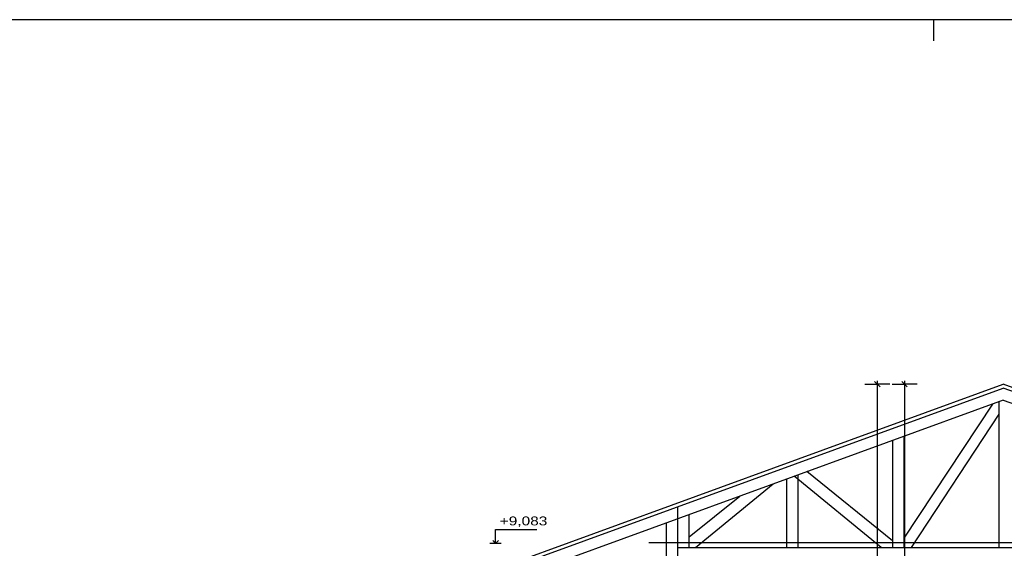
# Model space of a CAD drawing. Extents: x -196363 to 396902, y -489949 to -260582.
# Tile 254 of 256: x 300943 to 314836, y -372982 to -365532. Entities that reach past the tile are written whole.
import ezdxf

# ---------------------------------------------------------------- set-up
doc = ezdxf.new("R2010")
doc.units = 0
doc.header["$MEASUREMENT"] = 0
for name, color, linetype in [('koty', 1, 'Continuous'), ('legenda', 1, 'Continuous'), ('navrh', 2, 'Continuous'), ('tepizol', 8, 'Continuous'), ('vaznik', 7, 'Continuous')]:
    doc.layers.add(name, color=color, linetype=linetype)
doc.styles.add('SPIRITTXTSTYLE1', font='ROMAN')
doc.linetypes.add('TEPIZL3', pattern='A,0,-1,[9,dur+dsp vaclavov.shx,S=0.005714,R=0,X=-1,Y=0],0', length=1)
doc.dimstyles.new('SPIRITSTYLE464', dxfattribs={"dimtxt": 125, "dimasz": 12.7, "dimexe": 175, "dimexo": 1215.947632, "dimgap": 50, "dimtad": 1, "dimdec": 3, "dimzin": 0, "dimdsep": 46, "dimlunit": 7, "dimtxsty": 'SPIRITTXTSTYLE1', "dimblk1": '_TICKMARKS464', "dimblk2": '_TICKMARKS464', "dimsah": 1, "dimcen": 0.09, "dimdle": 50, "dimclrd": 1, "dimclre": 1, "dimclrt": 1, "dimadec": 0, "dimazin": 0, "dimtfac": 1, "dimtdec": 4, "dimtofl": 0, "dimtmove": 1, "dimatfit": 0, "dimfxl": 0, "dimtolj": 1, "dimtzin": 0, "dimarcsym": 0})
doc.dimstyles.new('SPIRITSTYLE570', dxfattribs={"dimtxt": 125, "dimasz": 12.7, "dimexe": 175, "dimexo": 210.489655, "dimgap": 50, "dimtad": 1, "dimdec": 3, "dimzin": 0, "dimdsep": 46, "dimlunit": 7, "dimtxsty": 'SPIRITTXTSTYLE1', "dimblk1": '_TICKMARKS570', "dimblk2": '_TICKMARKS570', "dimsah": 1, "dimcen": 0.09, "dimdle": 50, "dimclrd": 1, "dimclre": 1, "dimclrt": 1, "dimadec": 0, "dimazin": 0, "dimtfac": 1, "dimtdec": 4, "dimtofl": 0, "dimtmove": 1, "dimatfit": 0, "dimfxl": 0, "dimtolj": 1, "dimtzin": 0, "dimarcsym": 0})

# ---------------------------------------------------------------- blocks, each defined once
blk = doc.blocks.new('_TICKMARKS464')
at = {"color": 1, "linetype": 'Continuous'}
blk.add_line((-3, -3), (3, 3), dxfattribs=at)
blk = doc.blocks.new('*D1187')
at = {"color": 1, "linetype": 'Continuous', "ltscale": 300}
for p, q in [((313429.40625, -370619.90625, 1723.80005), (313429.40625, -379279.03125, 1723.80005)), ((313254.40625, -370669.90625, 1723.80005), (313429.40625, -370669.90625, 1723.80005)), ((313604.40625, -370669.90625, 1723.80005), (313429.40625, -370669.90625, 1723.80005)), ((313254.40625, -379229.03125, 1723.80005), (313429.40625, -379229.03125, 1723.80005)), ((313604.40625, -379229.03125, 1723.80005), (313429.40625, -379229.03125, 1723.80005))]:
    blk.add_line(p, q, dxfattribs=at)
at = {"color": 1, "linetype": 'Continuous', "ltscale": 300, "xscale": 12.69999980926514, "yscale": 12.69999980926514, "zscale": 12.69999980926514}
for p, rotation in [((313429.40625, -370669.90625, 1723.80005), 90.00000250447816), ((313429.40625, -379229.03125, 1723.80005), -90.00000250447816)]:
    blk.add_blockref('_TICKMARKS464', p, dxfattribs=dict(at, rotation=rotation))
at = {"color": 1, "linetype": 'Continuous', "ltscale": 300, "style": 'SPIRITTXTSTYLE1', "width": 1.5}
blk.add_text('8559', height=125, rotation=450.000019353, dxfattribs=at).set_placement((313379.40625, -375068.5, 1723.80005))
blk = doc.blocks.new('_TICKMARKS570')
at = {"color": 1, "linetype": 'Continuous'}
blk.add_line((-3, -3), (3, 3), dxfattribs=at)
blk = doc.blocks.new('*D1395')
at = {"color": 1, "linetype": 'Continuous', "ltscale": 300}
for p, q in [((313043.90625, -370619.90625, 1723.80005), (313043.90625, -382049.03125, 1723.80005)), ((312868.90625, -370669.90625, 1723.80005), (313043.90625, -370669.90625, 1723.80005)), ((313218.90625, -370669.90625, 1723.80005), (313043.90625, -370669.90625, 1723.80005)), ((312868.90625, -381999, 1723.80005), (313043.90625, -381999, 1723.80005)), ((313218.90625, -381999, 1723.80005), (313043.90625, -381999, 1723.80005))]:
    blk.add_line(p, q, dxfattribs=at)
at = {"color": 1, "linetype": 'Continuous', "ltscale": 300, "xscale": 12.69999980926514, "yscale": 12.69999980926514, "zscale": 12.69999980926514}
for p, rotation in [((313043.90625, -370669.90625, 1723.80005), 90.00000250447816), ((313043.90625, -381999, 1723.80005), -90.00000250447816)]:
    blk.add_blockref('_TICKMARKS570', p, dxfattribs=dict(at, rotation=rotation))
at = {"color": 1, "linetype": 'Continuous', "ltscale": 300, "style": 'SPIRITTXTSTYLE1', "width": 1.5}
blk.add_text('11329', height=125, rotation=450.000019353, dxfattribs=at).set_placement((312993.9375, -376471.375, 1723.80005))

msp = doc.modelspace()

# ---------------------------------------------------------------- linework, layer by layer
at = {"layer": 'koty', "color": 1, "linetype": 'Continuous', "ltscale": 152.399994}
for p, q in [((307656.3125, -372916.0625, 450), (307656.3125, -372716.0625, 450)), ((307656.3125, -372916.0625, 450), (307616.625, -372872.40625, 450)), ((307656.3125, -372916.0625, 450), (307697.96875, -372870.40625, 450)), ((307737.65625, -372916.0625, 450), (307574.9375, -372916.0625, 450))]:
    msp.add_line(p, q, dxfattribs=at)
at = {"layer": 'koty', "color": 1, "linetype": 'Continuous', "ltscale": 254.507996}
msp.add_line((307656.3125, -372716.0625, -127.47298), (308239.5625, -372716.0625, -127.47298), dxfattribs=at)
at = {"layer": 'legenda', "color": 1, "linetype": 'Continuous', "ltscale": 300}
for p, q in [((324341.375, -365531.71875, 4347.59961), (294341.375, -365531.71875, 4347.59961)), ((313841.375, -365831.625, 4347.59961), (313841.375, -365531.71875, 4347.59961))]:
    msp.add_line(p, q, dxfattribs=at)
at = {"layer": 'navrh', "color": 2, "linetype": 'Continuous', "ltscale": 300}
for p, q in [((301781.0625, -375415.78125, 900), (314820.34375, -370669.90625, 900)), ((301781.0625, -375469, 900), (314820.34375, -370723.125, 900)), ((320991, -372915.84375, 900), (314820.34375, -370669.90625, 900)), ((320991, -372969.03125, 900), (314820.34375, -370723.125, 900))]:
    msp.add_line(p, q, dxfattribs=at)
at = {"layer": 'tepizol', "color": 6, "linetype": 'TEPIZL3', "ltscale": 75}
msp.add_line((320812.375, -372904.03125, 900), (309821.0625, -372904.03125, 900), dxfattribs=at)
at = {"layer": 'vaznik', "color": 7, "linetype": 'Continuous', "ltscale": 300}
for p, q in [((314820.34375, -370893.375, 900), (302248.84375, -375469, 900)), ((314760.3125, -370915.21875, 900), (314760.34375, -372969.03125, 900)), ((314820.34375, -370893.375, 900), (320523.15625, -372969.03125, 900)), ((314667.8125, -370948.90625, 900), (313420.34375, -372838.40625, 900)), ((314760.3125, -371090.25, 900), (313521.53125, -372969.03125, 900)), ((313260.34375, -371461.1875, 900), (313260.34375, -372969.03125, 900)), ((313420.3125, -371402.9375, 900), (313420.34375, -372969.03125, 900)), ((313260.34375, -372876.75, 900), (312049.71875, -371901.78125, 900)), ((311760.375, -372007.125, 900), (311760.375, -372969.03125, 900)), ((313099.9375, -372969.03125, 900), (311873, -371966.125, 900)), ((311920.375, -371948.875, 900), (311920.375, -372969.03125, 900)), ((310480.78125, -372969.03125, 900), (311575.0625, -372074.5625, 900)), ((310391.03125, -372819.84375, 900), (311103.28125, -372246.28125, 900)), ((310231.03125, -373129.03125, 900), (310231.03125, -372393.5, 900)), ((310391.03125, -372969.03125, 900), (310391.03125, -372505.5, 900)), ((310071.03125, -373129.03125, 900), (310071.03125, -372621.96875, 900)), ((310231.03125, -372969.03125, 900), (320991, -372969.03125, 900))]:
    msp.add_line(p, q, dxfattribs=at)

# ---------------------------------------------------------------- texts
at = {"layer": 'koty', "color": 1, "linetype": 'Continuous', "ltscale": 254.507996, "style": 'SPIRITTXTSTYLE1', "width": 1.3}
msp.add_text('+9,083', height=125.25, dxfattribs=at).set_placement((307715.96875, -372659.03125, -127.47298))

# ---------------------------------------------------------------- dimensions: what is measured, and where the dimension line sits
at = {"layer": 'koty', "color": 1, "linetype": 'Continuous', "ltscale": 300}
for base, p1, p2, dimstyle, picture, middle in [((313043.90625, -370669.90625, 1723.80005), (313429.40625, -370669.90625, 1723.80005), (313941.0625, -381999, 1723.80005), 'SPIRITSTYLE570', '*D1395', (313043.90625, -376334.46875, 1723.80005)), ((313429.40625, -370669.90625, 1723.80005), (314820.34375, -370669.90625, 1723.80005), (314820.34375, -379229.03125, 1723.80005), 'SPIRITSTYLE464', '*D1187', (313429.40625, -374949.46875, 1723.80005))]:
    dim = msp.add_linear_dim(base=base, p1=p1, p2=p2, angle=90.000002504, dimstyle=dimstyle, dxfattribs=at)
    dim.commit()
    dim.dimension.update_dxf_attribs({"geometry": picture, "text_midpoint": middle})

doc.saveas('drawing.dxf')
